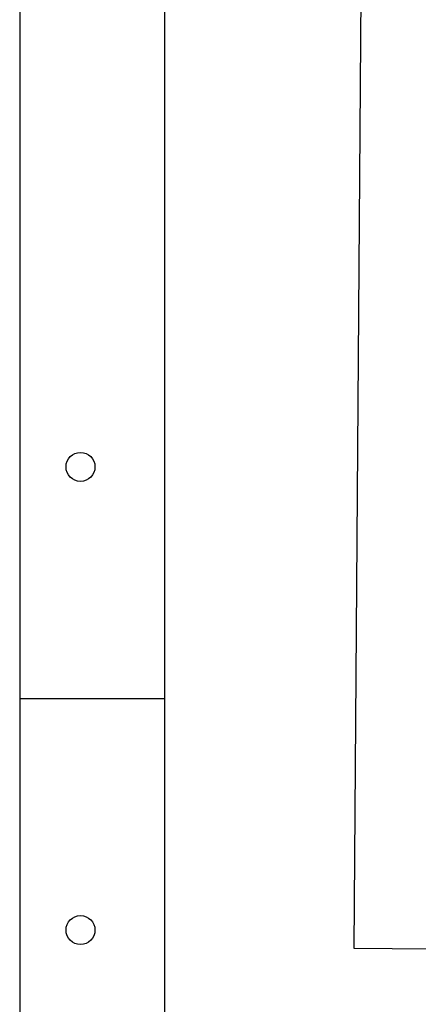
# Model space of a CAD drawing. Header units: millimetres. Extents: x -35 to 343, y 0 to 93.
# Tile 1 of 128: x -35 to -28, y 10 to 27. Entities that reach past the tile are written whole.
import ezdxf

# ---------------------------------------------------------------- set-up
doc = ezdxf.new("R2010")
doc.units = ezdxf.units.MM

msp = doc.modelspace()

# ---------------------------------------------------------------- linework, layer by layer
at = {"color": 1}
msp.add_line((-34.8, 14.85), (-32.3, 14.85), dxfattribs=at)
at = {"color": 2}
msp.add_lwpolyline([(-34.8, 0), (84.1, 0), (84.1, 84.1), (-34.8, 84.1)], close=True, dxfattribs=at)
at = {"color": 6}
msp.add_lwpolyline([(-32.3, 1), (83.1, 1), (83.1, 83.1), (-32.3, 83.1)], close=True, dxfattribs=at)
at = {"color": 2, "linetype": 'Continuous'}
msp.add_lwpolyline([(-28.54202, 77.20339), (-29.02902, 10.53739), (51.55348, 9.83302)], dxfattribs=at)
at = {"color": 1}
for centre in [(-33.75, 18.85), (-33.75, 10.85)]:
    msp.add_circle(centre, 0.25, dxfattribs=at)

doc.saveas('drawing.dxf')
